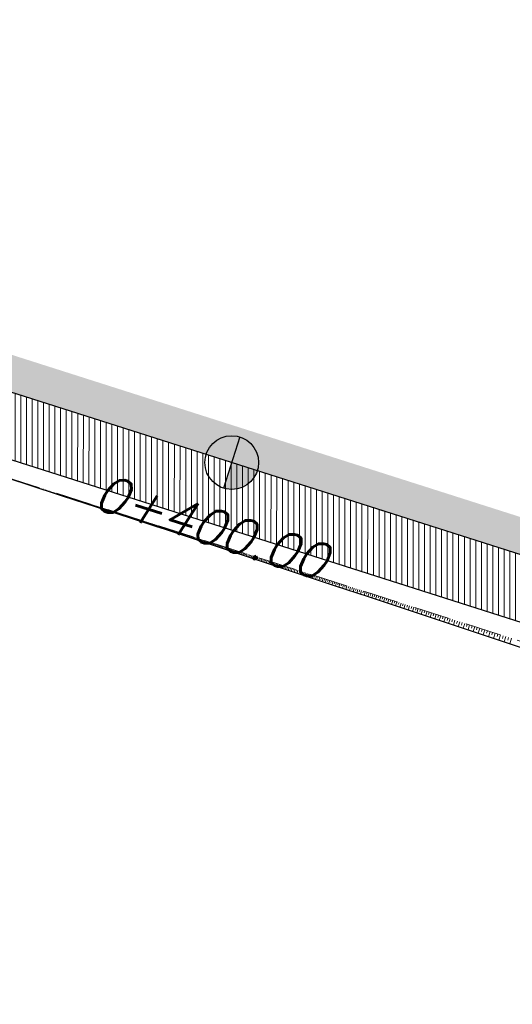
# Model space of a CAD drawing. Header units: metres. Extents: x 8431043 to 8456388, y 5766167 to 5771876.
# Tile 13 of 31: x 8434104 to 8434118, y 5770280 to 5770307. Entities that reach past the tile are written whole.
import ezdxf

# ---------------------------------------------------------------- set-up
doc = ezdxf.new("R2010")
doc.units = ezdxf.units.M
for name, pattern in [('4011', [6, 4, -2]), ('ACAD_ISO10W100', [18, 12, -3, 0, -3]), ('CIĄGŁA', [0])]:
    doc.linetypes.add(name, pattern=pattern)
for name, color, linetype in [('C-DROGI-SYTUACJA', 7, 'Continuous'), ('C-DROGI-SYTUACJA-ETYKIETY', 1, 'Continuous'), ('DRO_Podzespół', 7, 'Continuous'), ('S-5_opis_hektometr', 20, 'Continuous')]:
    doc.layers.add(name, color=color, linetype=linetype)
doc.layers.add('hatch zdi chodniki', color=7, linetype='Continuous', lineweight=0, true_color=0x8345ba)
for name, color, linetype, lineweight in [('kreskowanie skarp', 250, 'Continuous', 15), ('linia', 7, 'CIĄGŁA', 20), ('WYMIARY', 253, 'Continuous', 13), ('Zalacznik_3_Rowy DW837|Zalacznik_3_Rowy DW837|zdi pobocze', 250, '4011', 18), ('zdi_obrzeze chodnikowe 8x30', 6, 'Continuous', 30)]:
    doc.layers.add(name, color=color, linetype=linetype, lineweight=lineweight)
doc.styles.add('! romans poch 1.8 mm szer 1', font='romans.shx', dxfattribs={"oblique": 15, "height": 1.8})
doc.styles.add('ISOCP', font='geniso.shx')
doc.styles.add('własny_500', font='isocp.shx', dxfattribs={"width": 0.9, "height": 1.2})
doc.dimstyles.new('kopia własny 500', dxfattribs={"dimtxt": 1.2, "dimasz": 0.8, "dimexe": 0.1795, "dimexo": 0.0625, "dimgap": 0.09, "dimtad": 3, "dimdec": 1, "dimzin": 0, "dimdsep": 46, "dimtxsty": 'własny_500', "dimblk": 'ARCHTICK', "dimcen": 0.09, "dimaunit": 2, "dimadec": 4, "dimazin": 0, "dimtfac": 1, "dimtdec": 1, "dimtofl": 0, "dimtmove": 2, "dimatfit": 3, "dimldrblk": 'ARCHTICK', "dimfxl": 1, "dimtolj": 1, "dimtzin": 0, "dimarcsym": 0})

# ---------------------------------------------------------------- blocks, each defined once
blk = doc.blocks.new('_ARCHTICK')
at = {"color": 0, "linetype": 'ByBlock', "const_width": 0.15}
blk.add_lwpolyline([(-0.5, -0.5), (0.5, 0.5)], dxfattribs=at)
blk = doc.blocks.new('*D68')
at = {"layer": 'Defpoints', "color": 0, "transparency": 16777216}
for p in [(8434103.31, 5770299.555), (8434102.578, 5770297.403), (8434358.232, 5770212.869)]:
    blk.add_point(p, dxfattribs=at)
at = {"layer": 'WYMIARY', "color": 0, "lineweight": -2, "transparency": 16777216}
blk.add_line((8434102.578, 5770297.403), (8434103.31, 5770299.555), dxfattribs=at)
at = {"layer": 'WYMIARY', "color": 0, "lineweight": -2, "transparency": 16777216, "xscale": 0.75, "yscale": 0.75, "zscale": 0.75}
for p, rotation in [((8434103.31, 5770299.555), 71.21936853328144), ((8434102.578, 5770297.403), 251.2193685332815)]:
    blk.add_blockref('_ARCHTICK', p, dxfattribs=dict(at, rotation=rotation))
at = {"layer": 'WYMIARY', "color": 0, "transparency": 16777216, "insert": (8434102.267, 5770298.709), "char_height": 1.25, "attachment_point": 5, "rotation": 71.2194, "style": 'ISOCP'}
blk.add_mtext('\\A1;2.3', dxfattribs=at)
blk = doc.blocks.new('*D75')
at = {"layer": 'Defpoints', "color": 0, "transparency": 16777216}
for p in [(8434749.828, 5771876.32), (8434750.943, 5771875.576), (8432377.706, 5768319.94)]:
    blk.add_point(p, dxfattribs=at)
at = {"layer": 'WYMIARY', "color": 0, "lineweight": -2, "transparency": 16777216}
blk.add_line((8432378.821, 5768319.196), (8434750.943, 5771875.576), dxfattribs=at)
at = {"layer": 'WYMIARY', "color": 0, "lineweight": -2, "transparency": 16777216, "xscale": 0.75, "yscale": 0.75, "zscale": 0.75}
for p, rotation in [((8434750.943, 5771875.576), 56.29653123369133), ((8432378.821, 5768319.196), 236.2965312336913)]:
    blk.add_blockref('_ARCHTICK', p, dxfattribs=dict(at, rotation=rotation))
at = {"layer": 'WYMIARY', "color": 0, "transparency": 16777216, "insert": (8433564.287, 5770097.783), "char_height": 1.25, "attachment_point": 5, "rotation": 56.2965, "style": 'ISOCP'}
blk.add_mtext('\\A1;4274.9', dxfattribs=at)
blk = doc.blocks.new('*U80')
at = {"layer": 'C-DROGI-SYTUACJA', "color": 1, "linetype": 'ACAD_ISO10W100', "lineweight": 13, "ltscale": 0.3}
blk.add_line((8434143.622, 5770284.325), (8434102.578, 5770297.403), dxfattribs=at)
blk = doc.blocks.new('symbol hektometru sytuacja')
at = {"layer": 'S-5_opis_hektometr'}
blk.add_hatch(color=1, dxfattribs=at).paths.add_polyline_path([(0, 0.5, 0.414214), (-0.5, 0, 0.414214), (0, -0.5)])
at = {"layer": 'S-5_opis_hektometr', "color": 1}
blk.add_lwpolyline([(0, -0.5), (0, 0.5)], dxfattribs=at)
blk.add_circle((0, 0), 0.5, dxfattribs=at)
blk = doc.blocks.new('*U81')
at = {"layer": 'S-5_opis_hektometr', "color": 1, "linetype": 'Continuous', "lineweight": -3, "xscale": 1.5, "yscale": 1.5, "zscale": 1.5, "rotation": 162.3262583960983}
blk.add_blockref('symbol hektometru sytuacja', (8434109.86, 5770295.083), dxfattribs=at)
at = {"layer": 'S-5_opis_hektometr', "color": 7, "linetype": 'Continuous', "lineweight": -3, "insert": (8434109.442, 5770293.773), "char_height": 1, "attachment_point": 2, "rotation": 342.3263, "style": '! romans poch 1.8 mm szer 1'}
blk.add_mtext('0+400.00', dxfattribs=at)
blk = doc.blocks.new('sdd')
at = {"layer": 'C-DROGI-SYTUACJA', "color": 7, "linetype": 'Continuous', "lineweight": -3}
blk.add_blockref('*U80', (0, 0), dxfattribs=at)
at = {"layer": 'C-DROGI-SYTUACJA-ETYKIETY', "color": 4, "linetype": 'Continuous', "lineweight": 35}
blk.add_blockref('*U81', (0, 0), dxfattribs=at)

msp = doc.modelspace()

# ---------------------------------------------------------------- hatches: boundary and pattern name
at = {"layer": 'hatch zdi chodniki', "lineweight": 13, "transparency": 33554687}
h = msp.add_hatch(dxfattribs=at)
h.set_pattern_fill('DOTS', color=3, scale=0.13, style=0)
h.paths.add_polyline_path([(8434291.477, 5770237.592), (8434289.272, 5770237.22), (8434294.219, 5770235.709), (8434304.064, 5770232.504), (8434352.975, 5770216.485), (8434351.386, 5770218.057), (8434304.375, 5770233.454), (8434294.52, 5770236.663)])
h.paths.add_polyline_path([(8434266.018, 5770244.733), (8434265.639, 5770244.676), (8434266.015, 5770244.554)])
h.paths.add_polyline_path([(8434267.85, 5770245.01), (8434266.018, 5770244.733), (8434266.015, 5770244.554), (8434270.421, 5770243.126), (8434280.902, 5770239.775), (8434284.092, 5770238.801), (8434282.471, 5770240.342), (8434281.2, 5770240.73), (8434270.728, 5770244.077)])
h.paths.add_polyline_path([(8434149.083, 5770283.339), (8434146.907, 5770283.089), (8434157.392, 5770279.145), (8434183.652, 5770271.152), (8434226.176, 5770257.466), (8434259.239, 5770246.75), (8434257.644, 5770248.318), (8434226.484, 5770258.418), (8434183.951, 5770272.107), (8434157.714, 5770280.092)])
h.paths.add_polyline_path([(8434094.662, 5770300.267), (8434093.121, 5770301.888), (8434084.6, 5770304.97), (8434081.22, 5770305.98), (8434077.409, 5770307.545), (8434076.937, 5770306.658), (8434080.886, 5770305.036), (8434084.287, 5770304.02)])
h.paths.add_polyline_path([(8434101.584, 5770298.826), (8434099.363, 5770298.566), (8434102.578, 5770297.403), (8434143.622, 5770284.325), (8434142.025, 5770285.883), (8434102.9, 5770298.35)])
h.paths.add_polyline_path([(8434011.442, 5770340.526), (8434009.246, 5770340.649), (8434010.908, 5770339.677), (8434013.388, 5770338.368), (8434047.859, 5770319.647), (8434066.478, 5770310.954), (8434076.937, 5770306.658), (8434077.409, 5770307.545), (8434066.88, 5770311.87), (8434048.31, 5770320.54), (8434013.86, 5770339.25)])
h.paths.add_polyline_path([(8433893.006, 5770405.515), (8433891.889, 5770405.573), (8433905.229, 5770398.018), (8433905.33, 5770397.958), (8433905.528, 5770398.422), (8433905.48, 5770398.45)])
h.paths.add_polyline_path([(8433748.793, 5770512.117), (8433746.759, 5770513.046), (8433749.963, 5770509.073), (8433750.804, 5770508.222), (8433762.888, 5770493.325), (8433772.314, 5770482.022), (8433776.22, 5770478.9), (8433763.66, 5770493.96), (8433751.55, 5770508.89), (8433750.71, 5770509.74)])
h.paths.add_polyline_path([(8433722.133, 5770543.576), (8433721.656, 5770545.761), (8433699.12, 5770573.7), (8433684.56, 5770591.47), (8433678.06, 5770600.19), (8433665.01, 5770615.39), (8433650.72, 5770633.02), (8433646.54, 5770638.47), (8433641.4, 5770644.56), (8433638.24, 5770647.86), (8433633.92, 5770651.89), (8433628.93, 5770655.99), (8433625.45, 5770658.54), (8433620.64, 5770661.61), (8433615.52, 5770664.21), (8433611.16, 5770665.93), (8433605.98, 5770667.46), (8433600.42, 5770668.54), (8433595.22, 5770669.19), (8433591.69, 5770669.45), (8433588.3, 5770669.58), (8433585.73, 5770669.59), (8433584.66, 5770669.57), (8433578.02, 5770669.4), (8433570.07, 5770668.93), (8433535.02, 5770665.16), (8433485.31, 5770659.82), (8433471.71, 5770658.26), (8433462.94, 5770656.9), (8433452.67, 5770654.68), (8433445.44, 5770652.68), (8433437.08, 5770649.89), (8433430.89, 5770647.48), (8433422.58, 5770643.75), (8433415.28, 5770639.99), (8433407.52, 5770635.43), (8433399.86, 5770630.32), (8433394.21, 5770626.11), (8433389.06, 5770621.91), (8433384.92, 5770618.26), (8433379.84, 5770613.41), (8433375.1, 5770608.47), (8433369.83, 5770602.43), (8433366.47, 5770598.28), (8433360.39, 5770590.39), (8433330.15, 5770550.58), (8433325.4, 5770544.43), (8433322.62, 5770541.08), (8433319.22, 5770537.42), (8433315.34, 5770533.91), (8433311.49, 5770531.11), (8433308.5, 5770529.35), (8433305.18, 5770527.75), (8433300.92, 5770526.19), (8433296.07, 5770525.01), (8433292.33, 5770524.5), (8433289.92, 5770524.35), (8433287.56, 5770524.33), (8433283.49, 5770524.61), (8433278.75, 5770525.44), (8433274.38, 5770526.72), (8433271.03, 5770528.06), (8433267.26, 5770529.98), (8433263.73, 5770532.25), (8433259.5, 5770535.71), (8433256.42, 5770538.88), (8433255.372, 5770540.221), (8433254.831, 5770539.289), (8433255.665, 5770538.222), (8433258.823, 5770534.972), (8433263.141, 5770531.44), (8433266.761, 5770529.112), (8433270.617, 5770527.148), (8433274.053, 5770525.774), (8433278.523, 5770524.465), (8433283.369, 5770523.616), (8433287.53, 5770523.33), (8433289.955, 5770523.35), (8433292.429, 5770523.504), (8433296.256, 5770524.026), (8433301.211, 5770525.232), (8433305.57, 5770526.828), (8433308.972, 5770528.467), (8433312.039, 5770530.273), (8433315.971, 5770533.133), (8433319.923, 5770536.708), (8433323.372, 5770540.42), (8433326.181, 5770543.805), (8433330.944, 5770549.972), (8433361.184, 5770589.782), (8433367.255, 5770597.66), (8433370.596, 5770601.786), (8433375.838, 5770607.795), (8433380.546, 5770612.702), (8433385.596, 5770617.523), (8433389.707, 5770621.147), (8433394.825, 5770625.321), (8433400.437, 5770629.503), (8433408.051, 5770634.582), (8433415.763, 5770639.114), (8433423.014, 5770642.849), (8433431.276, 5770646.557), (8433437.42, 5770648.949), (8433445.732, 5770651.723), (8433452.909, 5770653.709), (8433463.122, 5770655.916), (8433471.844, 5770657.269), (8433485.42, 5770658.826), (8433535.127, 5770664.166), (8433570.153, 5770667.933), (8433577.874, 5770668.39), (8433592.619, 5770665.234), (8433598.335, 5770664.537), (8433606.412, 5770662.749), (8433611.111, 5770661.077), (8433616.22, 5770658.705), (8433620.647, 5770656.174), (8433628.138, 5770651.177), (8433630.683, 5770649.391), (8433643.107, 5770640.987), (8433645.761, 5770637.843), (8433649.935, 5770632.401), (8433664.242, 5770614.749), (8433677.279, 5770599.565), (8433683.772, 5770590.854), (8433698.344, 5770573.069)])
h.paths.add_polyline_path([(8433727.509, 5770538.504), (8433725.475, 5770539.433), (8433743.033, 5770517.666), (8433742.555, 5770519.85)])
h.paths.add_polyline_path([(8433804.671, 5770453.717), (8433807.358, 5770451.327), (8433816.902, 5770444.971), (8433867.591, 5770417.645), (8433884.716, 5770409.271), (8433884.037, 5770410.16), (8433867.82, 5770418.09), (8433817.16, 5770445.4)])
h.paths.add_polyline_path([(8434386.872, 5770204.269), (8434387.262, 5770205.19), (8434380.028, 5770208.307), (8434373.3, 5770210.88), (8434361.004, 5770214.907), (8434358.792, 5770214.579), (8434372.966, 5770209.937), (8434379.651, 5770207.381)])
h.paths.add_polyline_path([(8433975.043, 5770359.953), (8433974.8, 5770359.516), (8433982.782, 5770355.08), (8434001.014, 5770345.462), (8434003.204, 5770344.181), (8434001.72, 5770345.655), (8433983.02, 5770355.52)])
at = {"layer": 'hatch zdi chodniki', "lineweight": 5}
h = msp.add_hatch(dxfattribs=at)
h.set_pattern_fill('ANSI31', color=256, scale=0.05, angle=45, style=0)
h.paths.add_polyline_path([(8434265.639, 5770244.676), (8434265.084, 5770242.963), (8434265.975, 5770242.674), (8434266.015, 5770244.554)])
h.paths.add_polyline_path([(8434146.907, 5770283.089), (8434146.36, 5770281.372), (8434156.812, 5770277.439), (8434183.114, 5770269.435), (8434225.623, 5770255.754), (8434258.684, 5770245.038), (8434259.239, 5770246.75), (8434226.176, 5770257.466), (8434183.652, 5770271.152), (8434157.392, 5770279.145)])
h.paths.add_polyline_path([(8434099.363, 5770298.566), (8434098.751, 5770296.873), (8434101.998, 5770295.699), (8434143.031, 5770282.624), (8434143.077, 5770282.607), (8434143.622, 5770284.325), (8434102.578, 5770297.403)])
h.paths.add_polyline_path([(8434094.049, 5770298.574), (8434094.662, 5770300.267), (8434084.287, 5770304.02), (8434080.886, 5770305.036), (8434076.937, 5770306.658), (8434076.086, 5770305.062), (8434080.285, 5770303.337), (8434083.722, 5770302.31)])

# ---------------------------------------------------------------- linework, layer by layer
at = {"layer": 'C-DROGI-SYTUACJA', "color": 1, "linetype": 'ACAD_ISO10W100', "lineweight": 13, "ltscale": 0.3}
msp.add_line((8434143.622, 5770284.325), (8434102.578, 5770297.403), dxfattribs=at)
at = {"layer": 'DRO_Podzespół'}
msp.add_lwpolyline([(8434118.428, 5770289.761), (8434117.478, 5770290.076), (8434116.529, 5770290.39), (8434115.58, 5770290.705), (8434114.63, 5770291.019), (8434113.681, 5770291.334), (8434112.732, 5770291.649), (8434111.783, 5770291.963), (8434110.833, 5770292.278), (8434109.884, 5770292.592), (8434108.935, 5770292.907), (8434107.985, 5770293.222), (8434107.769, 5770293.293), (8434107.035, 5770293.532), (8434106.083, 5770293.84), (8434105.132, 5770294.149), (8434104.181, 5770294.458), (8434103.23, 5770294.766), (8434102.279, 5770295.075), (8434101.896, 5770295.199), (8434101.207, 5770295.427), (8434100.262, 5770295.755), (8434099.322, 5770296.096), (8434099.274, 5770296.114)], dxfattribs=at)
at = {"layer": 'kreskowanie skarp'}
for p, q in [((8434103.947, 5770294.553), (8434103.944, 5770294.544)), ((8434104, 5770294.536), (8434103.994, 5770294.518)), ((8434104.054, 5770294.519), (8434104.051, 5770294.51)), ((8434104.107, 5770294.502), (8434104.101, 5770294.483)), ((8434104.161, 5770294.485), (8434104.158, 5770294.475)), ((8434104.215, 5770294.467), (8434104.209, 5770294.448)), ((8434104.269, 5770294.45), (8434104.266, 5770294.441)), ((8434104.323, 5770294.433), (8434104.317, 5770294.413)), ((8434104.378, 5770294.416), (8434104.375, 5770294.406)), ((8434104.432, 5770294.398), (8434104.426, 5770294.378)), ((8434104.487, 5770294.381), (8434104.484, 5770294.371)), ((8434104.542, 5770294.363), (8434104.535, 5770294.343)), ((8434104.597, 5770294.346), (8434104.593, 5770294.335)), ((8434104.652, 5770294.328), (8434104.645, 5770294.307)), ((8434104.707, 5770294.311), (8434104.703, 5770294.3)), ((8434104.762, 5770294.293), (8434104.755, 5770294.271)), ((8434104.818, 5770294.275), (8434104.814, 5770294.264)), ((8434104.873, 5770294.258), (8434104.866, 5770294.235)), ((8434104.929, 5770294.24), (8434104.926, 5770294.229)), ((8434104.985, 5770294.222), (8434104.978, 5770294.199)), ((8434105.041, 5770294.204), (8434105.038, 5770294.193)), ((8434105.098, 5770294.186), (8434105.09, 5770294.163)), ((8434105.154, 5770294.168), (8434105.15, 5770294.156)), ((8434105.211, 5770294.15), (8434105.203, 5770294.126)), ((8434105.267, 5770294.132), (8434105.263, 5770294.12)), ((8434105.324, 5770294.114), (8434105.316, 5770294.089)), ((8434105.381, 5770294.096), (8434105.377, 5770294.083)), ((8434105.438, 5770294.078), (8434105.43, 5770294.052)), ((8434105.496, 5770294.059), (8434105.491, 5770294.047)), ((8434105.553, 5770294.041), (8434105.545, 5770294.015)), ((8434105.611, 5770294.023), (8434105.606, 5770294.01)), ((8434105.668, 5770294.004), (8434105.66, 5770293.978)), ((8434105.682, 5770294), (8434105.678, 5770293.987)), ((8434105.695, 5770293.996), (8434105.687, 5770293.969)), ((8434105.709, 5770293.992), (8434105.704, 5770293.978)), ((8434105.722, 5770293.987), (8434105.714, 5770293.96)), ((8434105.736, 5770293.983), (8434105.731, 5770293.969)), ((8434105.749, 5770293.979), (8434105.741, 5770293.951)), ((8434105.763, 5770293.974), (8434105.759, 5770293.961)), ((8434105.777, 5770293.97), (8434105.768, 5770293.943)), ((8434105.79, 5770293.966), (8434105.786, 5770293.952)), ((8434105.804, 5770293.961), (8434105.795, 5770293.934)), ((8434105.818, 5770293.957), (8434105.813, 5770293.943)), ((8434105.832, 5770293.952), (8434105.823, 5770293.925)), ((8434105.845, 5770293.948), (8434105.841, 5770293.934)), ((8434105.859, 5770293.944), (8434105.85, 5770293.916)), ((8434105.873, 5770293.939), (8434105.869, 5770293.925)), ((8434105.887, 5770293.935), (8434105.878, 5770293.907)), ((8434105.901, 5770293.93), (8434105.897, 5770293.916)), ((8434105.915, 5770293.926), (8434105.906, 5770293.898)), ((8434105.929, 5770293.921), (8434105.925, 5770293.907)), ((8434105.943, 5770293.917), (8434105.934, 5770293.889)), ((8434105.957, 5770293.912), (8434105.953, 5770293.898)), ((8434105.972, 5770293.908), (8434105.962, 5770293.879)), ((8434105.986, 5770293.903), (8434105.981, 5770293.889)), ((8434106, 5770293.899), (8434105.991, 5770293.87)), ((8434106.014, 5770293.894), (8434106.01, 5770293.88)), ((8434106.029, 5770293.89), (8434106.019, 5770293.861)), ((8434106.043, 5770293.885), (8434106.038, 5770293.871)), ((8434106.057, 5770293.88), (8434106.048, 5770293.852)), ((8434106.072, 5770293.876), (8434106.067, 5770293.861)), ((8434106.086, 5770293.871), (8434106.077, 5770293.842)), ((8434106.101, 5770293.867), (8434106.096, 5770293.852)), ((8434106.115, 5770293.862), (8434106.106, 5770293.833)), ((8434106.13, 5770293.857), (8434106.125, 5770293.843)), ((8434106.144, 5770293.853), (8434106.135, 5770293.823)), ((8434106.159, 5770293.848), (8434106.154, 5770293.833)), ((8434106.174, 5770293.843), (8434106.164, 5770293.814)), ((8434106.189, 5770293.839), (8434106.184, 5770293.824)), ((8434106.203, 5770293.834), (8434106.194, 5770293.804)), ((8434106.218, 5770293.829), (8434106.213, 5770293.814)), ((8434106.233, 5770293.825), (8434106.224, 5770293.795)), ((8434106.248, 5770293.82), (8434106.243, 5770293.805)), ((8434106.263, 5770293.815), (8434106.253, 5770293.785)), ((8434106.278, 5770293.81), (8434106.273, 5770293.795)), ((8434106.293, 5770293.805), (8434106.283, 5770293.775)), ((8434106.308, 5770293.801), (8434106.303, 5770293.786)), ((8434106.323, 5770293.796), (8434106.313, 5770293.766)), ((8434106.338, 5770293.791), (8434106.333, 5770293.776)), ((8434106.353, 5770293.786), (8434106.344, 5770293.756)), ((8434106.368, 5770293.781), (8434106.364, 5770293.766)), ((8434106.384, 5770293.777), (8434106.374, 5770293.746)), ((8434106.399, 5770293.772), (8434106.394, 5770293.756)), ((8434106.414, 5770293.767), (8434106.405, 5770293.736)), ((8434106.43, 5770293.762), (8434106.425, 5770293.746)), ((8434106.445, 5770293.757), (8434106.435, 5770293.726)), ((8434106.461, 5770293.752), (8434106.456, 5770293.737)), ((8434106.476, 5770293.747), (8434106.466, 5770293.716)), ((8434106.492, 5770293.742), (8434106.487, 5770293.727)), ((8434106.507, 5770293.737), (8434106.497, 5770293.706)), ((8434106.523, 5770293.732), (8434106.518, 5770293.717)), ((8434106.538, 5770293.727), (8434106.528, 5770293.696)), ((8434106.554, 5770293.722), (8434106.549, 5770293.706)), ((8434106.57, 5770293.717), (8434106.56, 5770293.686)), ((8434106.586, 5770293.712), (8434106.581, 5770293.696)), ((8434106.601, 5770293.707), (8434106.591, 5770293.675)), ((8434106.617, 5770293.702), (8434106.612, 5770293.686)), ((8434106.633, 5770293.697), (8434106.623, 5770293.665)), ((8434106.649, 5770293.692), (8434106.644, 5770293.676)), ((8434106.665, 5770293.687), (8434106.655, 5770293.655)), ((8434106.681, 5770293.682), (8434106.676, 5770293.666)), ((8434106.697, 5770293.677), (8434106.687, 5770293.644)), ((8434106.713, 5770293.671), (8434106.708, 5770293.655)), ((8434106.73, 5770293.666), (8434106.719, 5770293.634)), ((8434106.746, 5770293.661), (8434106.741, 5770293.645)), ((8434106.762, 5770293.656), (8434106.752, 5770293.623)), ((8434106.778, 5770293.651), (8434106.773, 5770293.634)), ((8434106.795, 5770293.646), (8434106.784, 5770293.613)), ((8434106.811, 5770293.64), (8434106.806, 5770293.624)), ((8434106.827, 5770293.635), (8434106.817, 5770293.602)), ((8434106.844, 5770293.63), (8434106.839, 5770293.613)), ((8434106.86, 5770293.625), (8434106.85, 5770293.592)), ((8434106.877, 5770293.619), (8434106.872, 5770293.603)), ((8434106.894, 5770293.614), (8434106.883, 5770293.581)), ((8434106.91, 5770293.609), (8434106.905, 5770293.592)), ((8434106.927, 5770293.603), (8434106.916, 5770293.57)), ((8434106.944, 5770293.598), (8434106.938, 5770293.581)), ((8434106.96, 5770293.593), (8434106.95, 5770293.559)), ((8434106.977, 5770293.587), (8434106.972, 5770293.571)), ((8434106.994, 5770293.582), (8434106.983, 5770293.548)), ((8434107.011, 5770293.577), (8434107.006, 5770293.56)), ((8434107.028, 5770293.571), (8434107.017, 5770293.537)), ((8434107.045, 5770293.566), (8434107.039, 5770293.549)), ((8434107.062, 5770293.56), (8434107.051, 5770293.526)), ((8434107.079, 5770293.555), (8434107.073, 5770293.538)), ((8434107.096, 5770293.55), (8434107.085, 5770293.515)), ((8434107.113, 5770293.544), (8434107.108, 5770293.527)), ((8434107.13, 5770293.539), (8434107.119, 5770293.504)), ((8434107.148, 5770293.533), (8434107.142, 5770293.516)), ((8434107.165, 5770293.528), (8434107.154, 5770293.493)), ((8434107.182, 5770293.522), (8434107.177, 5770293.505)), ((8434107.2, 5770293.516), (8434107.189, 5770293.482)), ((8434107.217, 5770293.511), (8434107.212, 5770293.493)), ((8434107.235, 5770293.505), (8434107.224, 5770293.47)), ((8434107.252, 5770293.5), (8434107.247, 5770293.482)), ((8434107.27, 5770293.494), (8434107.259, 5770293.459)), ((8434107.287, 5770293.489), (8434107.282, 5770293.471)), ((8434107.305, 5770293.483), (8434107.294, 5770293.448)), ((8434107.323, 5770293.477), (8434107.317, 5770293.46)), ((8434107.341, 5770293.472), (8434107.329, 5770293.436)), ((8434107.358, 5770293.466), (8434107.353, 5770293.448)), ((8434107.376, 5770293.46), (8434107.365, 5770293.424)), ((8434107.394, 5770293.455), (8434107.388, 5770293.437)), ((8434107.412, 5770293.449), (8434107.401, 5770293.413)), ((8434107.43, 5770293.443), (8434107.424, 5770293.425)), ((8434107.448, 5770293.437), (8434107.437, 5770293.401)), ((8434107.466, 5770293.432), (8434107.461, 5770293.413)), ((8434107.484, 5770293.426), (8434107.473, 5770293.389)), ((8434107.503, 5770293.42), (8434107.497, 5770293.402)), ((8434107.521, 5770293.414), (8434107.509, 5770293.378)), ((8434107.539, 5770293.408), (8434107.533, 5770293.39)), ((8434107.558, 5770293.402), (8434107.546, 5770293.366)), ((8434107.576, 5770293.397), (8434107.57, 5770293.378)), ((8434107.594, 5770293.391), (8434107.583, 5770293.354)), ((8434107.613, 5770293.385), (8434107.607, 5770293.366)), ((8434107.631, 5770293.379), (8434107.62, 5770293.342)), ((8434107.65, 5770293.373), (8434107.644, 5770293.354)), ((8434107.669, 5770293.367), (8434107.657, 5770293.33)), ((8434107.687, 5770293.361), (8434107.681, 5770293.342)), ((8434107.706, 5770293.355), (8434107.694, 5770293.318)), ((8434107.725, 5770293.349), (8434107.719, 5770293.33)), ((8434107.744, 5770293.343), (8434107.732, 5770293.306)), ((8434107.762, 5770293.337), (8434107.756, 5770293.318)), ((8434107.781, 5770293.331), (8434107.769, 5770293.293)), ((8434107.8, 5770293.325), (8434107.794, 5770293.306)), ((8434107.82, 5770293.319), (8434107.807, 5770293.281)), ((8434107.839, 5770293.313), (8434107.833, 5770293.294)), ((8434107.858, 5770293.307), (8434107.846, 5770293.268)), ((8434107.878, 5770293.3), (8434107.872, 5770293.281)), ((8434107.897, 5770293.294), (8434107.885, 5770293.255)), ((8434107.917, 5770293.288), (8434107.911, 5770293.268)), ((8434107.937, 5770293.282), (8434107.924, 5770293.242)), ((8434107.957, 5770293.275), (8434107.95, 5770293.255)), ((8434107.977, 5770293.269), (8434107.964, 5770293.229)), ((8434107.997, 5770293.262), (8434107.991, 5770293.242)), ((8434108.017, 5770293.256), (8434108.004, 5770293.215)), ((8434108.038, 5770293.249), (8434108.031, 5770293.229)), ((8434108.058, 5770293.243), (8434108.045, 5770293.202)), ((8434108.079, 5770293.236), (8434108.072, 5770293.216)), ((8434108.1, 5770293.23), (8434108.086, 5770293.188)), ((8434108.121, 5770293.223), (8434108.114, 5770293.202)), ((8434108.142, 5770293.216), (8434108.128, 5770293.174)), ((8434108.163, 5770293.21), (8434108.156, 5770293.188)), ((8434108.184, 5770293.203), (8434108.17, 5770293.16)), ((8434108.205, 5770293.196), (8434108.199, 5770293.175)), ((8434108.227, 5770293.189), (8434108.213, 5770293.146)), ((8434108.249, 5770293.182), (8434108.242, 5770293.161)), ((8434108.27, 5770293.175), (8434108.256, 5770293.132)), ((8434108.292, 5770293.168), (8434108.285, 5770293.147)), ((8434108.314, 5770293.161), (8434108.3, 5770293.117)), ((8434108.336, 5770293.154), (8434108.329, 5770293.132)), ((8434108.359, 5770293.147), (8434108.344, 5770293.103)), ((8434108.381, 5770293.14), (8434108.374, 5770293.118)), ((8434108.404, 5770293.133), (8434108.389, 5770293.088)), ((8434108.426, 5770293.126), (8434108.419, 5770293.103)), ((8434108.449, 5770293.118), (8434108.434, 5770293.073)), ((8434108.472, 5770293.111), (8434108.465, 5770293.088)), ((8434108.495, 5770293.104), (8434108.48, 5770293.058)), ((8434108.518, 5770293.096), (8434108.511, 5770293.073)), ((8434108.541, 5770293.089), (8434108.527, 5770293.042)), ((8434108.565, 5770293.081), (8434108.557, 5770293.058)), ((8434108.588, 5770293.074), (8434108.573, 5770293.027)), ((8434108.612, 5770293.066), (8434108.605, 5770293.043)), ((8434108.636, 5770293.059), (8434108.621, 5770293.011)), ((8434108.66, 5770293.051), (8434108.652, 5770293.027)), ((8434108.684, 5770293.043), (8434108.669, 5770292.995)), ((8434108.709, 5770293.036), (8434108.701, 5770293.011)), ((8434108.733, 5770293.028), (8434108.717, 5770292.979)), ((8434108.758, 5770293.02), (8434108.75, 5770292.996)), ((8434108.782, 5770293.012), (8434108.766, 5770292.963)), ((8434108.807, 5770293.004), (8434108.799, 5770292.979)), ((8434108.832, 5770292.996), (8434108.816, 5770292.946)), ((8434108.857, 5770292.988), (8434108.849, 5770292.963)), ((8434108.883, 5770292.98), (8434108.866, 5770292.93)), ((8434108.908, 5770292.972), (8434108.9, 5770292.947)), ((8434108.934, 5770292.964), (8434108.917, 5770292.913)), ((8434108.959, 5770292.956), (8434108.951, 5770292.93)), ((8434108.985, 5770292.948), (8434108.969, 5770292.896)), ((8434109.011, 5770292.939), (8434109.003, 5770292.913)), ((8434109.037, 5770292.931), (8434109.021, 5770292.879)), ((8434109.064, 5770292.923), (8434109.055, 5770292.896)), ((8434109.09, 5770292.914), (8434109.073, 5770292.861)), ((8434109.117, 5770292.906), (8434109.108, 5770292.879)), ((8434109.144, 5770292.897), (8434109.127, 5770292.843)), ((8434109.171, 5770292.888), (8434109.162, 5770292.862)), ((8434109.198, 5770292.88), (8434109.18, 5770292.826)), ((8434109.225, 5770292.871), (8434109.216, 5770292.844)), ((8434109.252, 5770292.862), (8434109.235, 5770292.808)), ((8434109.28, 5770292.854), (8434109.271, 5770292.826)), ((8434109.308, 5770292.845), (8434109.29, 5770292.789)), ((8434109.336, 5770292.836), (8434109.327, 5770292.808)), ((8434109.364, 5770292.827), (8434109.346, 5770292.771)), ((8434109.392, 5770292.818), (8434109.383, 5770292.79)), ((8434109.42, 5770292.809), (8434109.402, 5770292.752)), ((8434109.449, 5770292.8), (8434109.44, 5770292.771)), ((8434109.478, 5770292.791), (8434109.459, 5770292.733)), ((8434109.507, 5770292.781), (8434109.497, 5770292.753)), ((8434109.536, 5770292.772), (8434109.517, 5770292.714)), ((8434109.565, 5770292.763), (8434109.556, 5770292.734)), ((8434109.594, 5770292.753), (8434109.576, 5770292.695)), ((8434109.624, 5770292.744), (8434109.614, 5770292.714)), ((8434109.654, 5770292.735), (8434109.635, 5770292.675)), ((8434109.684, 5770292.725), (8434109.674, 5770292.695)), ((8434109.714, 5770292.715), (8434109.694, 5770292.655)), ((8434109.744, 5770292.706), (8434109.734, 5770292.676)), ((8434109.774, 5770292.696), (8434109.755, 5770292.635)), ((8434109.805, 5770292.686), (8434109.795, 5770292.656)), ((8434109.836, 5770292.677), (8434109.816, 5770292.615)), ((8434109.867, 5770292.667), (8434109.857, 5770292.636)), ((8434109.898, 5770292.657), (8434109.878, 5770292.594)), ((8434109.929, 5770292.647), (8434109.919, 5770292.615)), ((8434109.961, 5770292.637), (8434109.941, 5770292.574)), ((8434109.992, 5770292.627), (8434109.982, 5770292.595)), ((8434110.024, 5770292.616), (8434110.004, 5770292.553)), ((8434110.056, 5770292.606), (8434110.046, 5770292.574)), ((8434110.089, 5770292.596), (8434110.068, 5770292.531)), ((8434110.121, 5770292.586), (8434110.111, 5770292.553)), ((8434110.154, 5770292.575), (8434110.133, 5770292.51)), ((8434110.187, 5770292.565), (8434110.176, 5770292.532)), ((8434110.22, 5770292.554), (8434110.199, 5770292.488)), ((8434110.253, 5770292.544), (8434110.242, 5770292.51)), ((8434110.286, 5770292.533), (8434110.265, 5770292.466)), ((8434110.32, 5770292.522), (8434110.309, 5770292.489)), ((8434110.354, 5770292.512), (8434110.332, 5770292.444)), ((8434110.388, 5770292.501), (8434110.377, 5770292.467)), ((8434110.422, 5770292.49), (8434110.4, 5770292.421)), ((8434110.456, 5770292.479), (8434110.445, 5770292.444)), ((8434110.491, 5770292.468), (8434110.469, 5770292.399)), ((8434110.525, 5770292.457), (8434110.514, 5770292.422)), ((8434110.56, 5770292.446), (8434110.538, 5770292.376)), ((8434110.596, 5770292.434), (8434110.584, 5770292.399)), ((8434110.631, 5770292.423), (8434110.608, 5770292.352)), ((8434110.667, 5770292.412), (8434110.655, 5770292.376)), ((8434110.702, 5770292.4), (8434110.68, 5770292.329)), ((8434110.738, 5770292.389), (8434110.727, 5770292.353)), ((8434110.775, 5770292.377), (8434110.752, 5770292.305)), ((8434110.811, 5770292.366), (8434110.8, 5770292.329)), ((8434110.848, 5770292.354), (8434110.824, 5770292.281)), ((8434110.885, 5770292.342), (8434110.873, 5770292.305)), ((8434110.922, 5770292.331), (8434110.898, 5770292.256)), ((8434110.959, 5770292.319), (8434110.947, 5770292.281)), ((8434110.996, 5770292.307), (8434110.973, 5770292.232)), ((8434111.034, 5770292.295), (8434111.022, 5770292.257)), ((8434111.072, 5770292.283), (8434111.048, 5770292.207)), ((8434111.11, 5770292.27), (8434111.098, 5770292.232)), ((8434111.149, 5770292.258), (8434111.124, 5770292.181)), ((8434111.187, 5770292.246), (8434111.175, 5770292.207)), ((8434111.226, 5770292.234), (8434111.201, 5770292.156)), ((8434111.265, 5770292.221), (8434111.253, 5770292.182)), ((8434111.304, 5770292.209), (8434111.279, 5770292.13)), ((8434111.344, 5770292.196), (8434111.331, 5770292.156)), ((8434111.384, 5770292.183), (8434111.358, 5770292.104)), ((8434111.424, 5770292.171), (8434111.411, 5770292.131)), ((8434111.464, 5770292.158), (8434111.438, 5770292.077)), ((8434111.504, 5770292.145), (8434111.491, 5770292.104)), ((8434111.545, 5770292.132), (8434111.519, 5770292.051)), ((8434111.586, 5770292.119), (8434111.573, 5770292.078)), ((8434111.627, 5770292.106), (8434111.601, 5770292.023)), ((8434111.668, 5770292.093), (8434111.655, 5770292.051)), ((8434111.71, 5770292.079), (8434111.684, 5770291.996)), ((8434111.752, 5770292.066), (8434111.739, 5770292.024)), ((8434111.794, 5770292.053), (8434111.767, 5770291.968)), ((8434111.836, 5770292.039), (8434111.823, 5770291.997)), ((8434111.879, 5770292.025), (8434111.852, 5770291.94)), ((8434111.922, 5770292.012), (8434111.908, 5770291.969)), ((8434111.965, 5770291.998), (8434111.937, 5770291.912)), ((8434112.008, 5770291.984), (8434111.994, 5770291.941)), ((8434112.052, 5770291.97), (8434112.024, 5770291.883)), ((8434112.096, 5770291.956), (8434112.082, 5770291.913)), ((8434112.14, 5770291.942), (8434112.112, 5770291.854)), ((8434112.184, 5770291.928), (8434112.17, 5770291.884)), ((8434112.229, 5770291.914), (8434112.2, 5770291.825)), ((8434112.274, 5770291.9), (8434112.259, 5770291.855)), ((8434112.319, 5770291.885), (8434112.29, 5770291.795)), ((8434112.364, 5770291.871), (8434112.35, 5770291.825)), ((8434112.41, 5770291.856), (8434112.381, 5770291.765)), ((8434112.456, 5770291.842), (8434112.441, 5770291.796)), ((8434112.502, 5770291.827), (8434112.473, 5770291.735)), ((8434112.549, 5770291.812), (8434112.534, 5770291.766)), ((8434112.595, 5770291.797), (8434112.565, 5770291.704)), ((8434112.642, 5770291.782), (8434112.627, 5770291.735)), ((8434112.69, 5770291.767), (8434112.659, 5770291.673)), ((8434112.737, 5770291.752), (8434112.722, 5770291.705)), ((8434112.785, 5770291.737), (8434112.754, 5770291.641)), ((8434112.833, 5770291.721), (8434112.818, 5770291.673)), ((8434112.881, 5770291.706), (8434112.851, 5770291.609)), ((8434112.93, 5770291.691), (8434112.915, 5770291.642)), ((8434112.979, 5770291.675), (8434112.948, 5770291.577)), ((8434113.028, 5770291.659), (8434113.013, 5770291.61)), ((8434113.078, 5770291.644), (8434113.046, 5770291.544)), ((8434113.128, 5770291.628), (8434113.112, 5770291.578)), ((8434113.178, 5770291.612), (8434113.146, 5770291.511)), ((8434113.228, 5770291.596), (8434113.212, 5770291.545)), ((8434113.279, 5770291.579), (8434113.247, 5770291.478)), ((8434113.33, 5770291.563), (8434113.314, 5770291.512)), ((8434113.381, 5770291.547), (8434113.348, 5770291.444)), ((8434113.433, 5770291.53), (8434113.416, 5770291.479)), ((8434113.485, 5770291.514), (8434113.451, 5770291.41)), ((8434113.537, 5770291.497), (8434113.52, 5770291.445)), ((8434113.589, 5770291.481), (8434113.556, 5770291.376)), ((8434113.642, 5770291.464), (8434113.625, 5770291.411)), ((8434113.695, 5770291.447), (8434113.661, 5770291.341)), ((8434113.748, 5770291.43), (8434113.731, 5770291.376)), ((8434113.802, 5770291.413), (8434113.768, 5770291.305)), ((8434113.856, 5770291.395), (8434113.839, 5770291.341)), ((8434113.911, 5770291.378), (8434113.876, 5770291.269)), ((8434113.965, 5770291.361), (8434113.948, 5770291.306)), ((8434114.02, 5770291.343), (8434113.985, 5770291.233)), ((8434114.075, 5770291.326), (8434114.058, 5770291.27)), ((8434114.131, 5770291.308), (8434114.096, 5770291.197)), ((8434114.187, 5770291.29), (8434114.169, 5770291.234)), ((8434114.243, 5770291.272), (8434114.207, 5770291.16)), ((8434114.3, 5770291.254), (8434114.282, 5770291.198)), ((8434114.357, 5770291.236), (8434114.32, 5770291.122)), ((8434114.414, 5770291.218), (8434114.396, 5770291.161)), ((8434114.472, 5770291.199), (8434114.435, 5770291.084)), ((8434114.53, 5770291.181), (8434114.511, 5770291.123)), ((8434114.588, 5770291.162), (8434114.551, 5770291.046)), ((8434114.646, 5770291.144), (8434114.628, 5770291.085)), ((8434114.705, 5770291.125), (8434114.668, 5770291.007)), ((8434114.765, 5770291.106), (8434114.746, 5770291.047)), ((8434114.824, 5770291.087), (8434114.786, 5770290.968)), ((8434114.884, 5770291.068), (8434114.865, 5770291.008)), ((8434114.944, 5770291.049), (8434114.906, 5770290.928)), ((8434115.005, 5770291.029), (8434114.986, 5770290.969)), ((8434115.066, 5770291.01), (8434115.027, 5770290.888)), ((8434115.127, 5770290.99), (8434115.108, 5770290.929)), ((8434115.189, 5770290.971), (8434115.15, 5770290.847)), ((8434115.251, 5770290.951), (8434115.231, 5770290.889)), ((8434115.314, 5770290.931), (8434115.274, 5770290.806)), ((8434115.376, 5770290.911), (8434115.356, 5770290.848)), ((8434115.44, 5770290.891), (8434115.399, 5770290.765)), ((8434115.503, 5770290.871), (8434115.483, 5770290.807)), ((8434115.567, 5770290.85), (8434115.526, 5770290.723)), ((8434115.631, 5770290.83), (8434115.611, 5770290.766)), ((8434115.696, 5770290.809), (8434115.655, 5770290.68)), ((8434115.761, 5770290.789), (8434115.74, 5770290.724)), ((8434115.826, 5770290.768), (8434115.785, 5770290.637)), ((8434115.892, 5770290.747), (8434115.871, 5770290.681)), ((8434115.958, 5770290.726), (8434115.916, 5770290.593)), ((8434116.025, 5770290.704), (8434116.004, 5770290.638)), ((8434116.092, 5770290.683), (8434116.049, 5770290.549)), ((8434116.159, 5770290.662), (8434116.138, 5770290.594)), ((8434116.227, 5770290.64), (8434116.184, 5770290.505)), ((8434116.295, 5770290.618), (8434116.273, 5770290.55)), ((8434116.364, 5770290.597), (8434116.32, 5770290.46)), ((8434116.432, 5770290.575), (8434116.411, 5770290.506)), ((8434116.502, 5770290.553), (8434116.458, 5770290.414)), ((8434116.571, 5770290.53), (8434116.549, 5770290.461)), ((8434116.642, 5770290.508), (8434116.597, 5770290.368)), ((8434116.712, 5770290.485), (8434116.69, 5770290.415)), ((8434116.783, 5770290.463), (8434116.738, 5770290.321)), ((8434116.854, 5770290.44), (8434116.832, 5770290.369)), ((8434116.926, 5770290.417), (8434116.88, 5770290.274)), ((8434116.998, 5770290.394), (8434116.975, 5770290.322)), ((8434117.071, 5770290.371), (8434117.025, 5770290.226)), ((8434117.144, 5770290.348), (8434117.121, 5770290.275)), ((8434117.217, 5770290.325), (8434117.171, 5770290.178)), ((8434117.291, 5770290.301), (8434117.268, 5770290.227)), ((8434117.366, 5770290.277), (8434117.318, 5770290.129)), ((8434117.44, 5770290.253), (8434117.416, 5770290.179)), ((8434117.515, 5770290.23), (8434117.467, 5770290.079)), ((8434117.591, 5770290.205), (8434117.567, 5770290.13)), ((8434117.667, 5770290.181), (8434117.619, 5770290.029))]:
    msp.add_line(p, q, dxfattribs=at)
at = {"layer": 'Zalacznik_3_Rowy DW837|Zalacznik_3_Rowy DW837|zdi pobocze', "ltscale": 0.25, "flags": 128}
msp.add_lwpolyline([(8434099.286, 5770296.148), (8434101.837, 5770295.225), (8434142.212, 5770282.36), (8434141.592, 5770280.406)], dxfattribs=at)
at = {"layer": 'zdi_obrzeze chodnikowe 8x30', "flags": 128}
for points in [[(8434143.622, 5770284.325), (8434102.578, 5770297.403), (8434099.363, 5770298.566)], [(8434143.077, 5770282.607), (8434143.031, 5770282.624), (8434101.998, 5770295.699), (8434098.751, 5770296.873)]]:
    msp.add_lwpolyline(points, dxfattribs=at)

# ---------------------------------------------------------------- block references
at = {"layer": 'linia', "color": 4, "lineweight": 35}
msp.add_blockref('sdd', (0, 0), dxfattribs=at)

# ---------------------------------------------------------------- dimensions: what is measured, and where the dimension line sits
at = {"layer": 'WYMIARY', "color": 5}
dim = msp.add_aligned_dim(p1=(8432377.706, 5768319.94), p2=(8434749.828, 5771876.32), distance=-1.34, dimstyle='kopia własny 500', override={"dimtxt": 1.25, "dimasz": 0.75, "dimtxsty": 'ISOCP', "dimse1": 1, "dimse2": 1, "dimtmove": 1}, dxfattribs=at)
dim.commit()
dim.dimension.update_dxf_attribs({"geometry": '*D75', "text_midpoint": (8433564.287, 5770097.783)})
dim = msp.add_linear_dim(base=(8434103.31, 5770299.555), p1=(8434102.578, 5770297.403), p2=(8434358.232, 5770212.869), angle=71.2194, dimstyle='kopia własny 500', override={"dimtxt": 1.25, "dimasz": 0.75, "dimtxsty": 'ISOCP', "dimse1": 1, "dimse2": 1, "dimtmove": 1}, dxfattribs=at)
dim.commit()
dim.dimension.update_dxf_attribs({"geometry": '*D68', "text_midpoint": (8434102.267, 5770298.709)})

doc.saveas('drawing.dxf')
